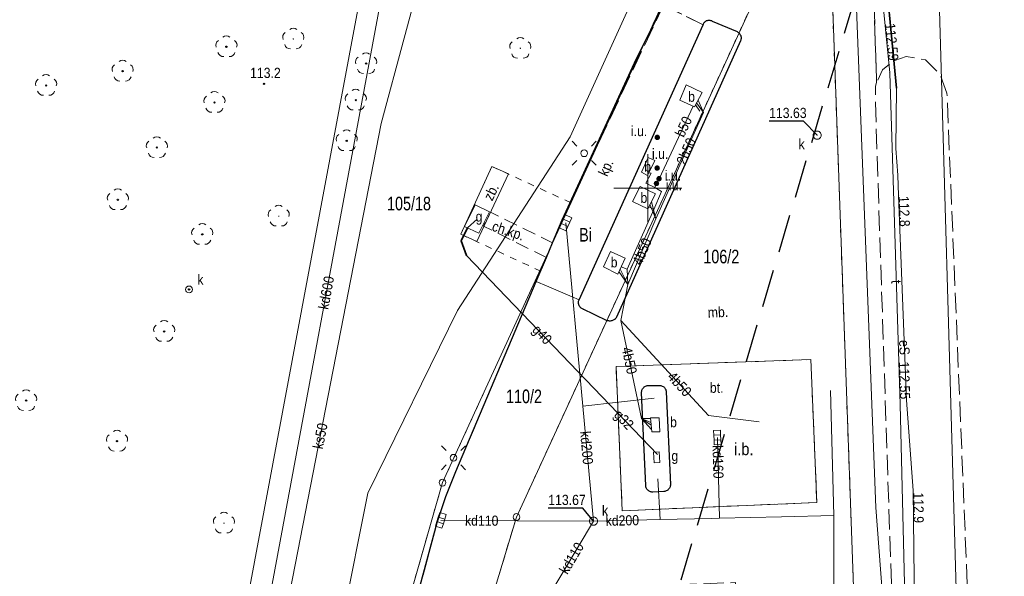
# Model space of a CAD drawing. Header units: metres. Extents: x 6401183 to 6401475, y 5754260 to 5754675.
# Tile 8 of 14: x 6401354 to 6401426, y 5754521 to 5754562. Entities that reach past the tile are written whole.
import ezdxf
from ezdxf.enums import TextEntityAlignment as Align

# ---------------------------------------------------------------- set-up
doc = ezdxf.new("R2010")
doc.units = ezdxf.units.M
for name, pattern in [('0.5_0.5', [1, 0.5, -0.5]), ('1.5_0.5', [2, 1.5, -0.5]), ('2.8_1.4', [4.2, 2.8, -1.4]), ('219-500', [0]), ('mz1.0_0.5', [1.5, 1, -0.5])]:
    doc.linetypes.add(name, pattern=pattern)
doc.layers.get('0').update_dxf_attribs({"color": 2, "lineweight": 5})
doc.styles.get("Standard").update_dxf_attribs({"font": 'Working1250', "width": 0.75})

# ---------------------------------------------------------------- blocks, each defined once
blk = doc.blocks.new('202')
at = {"color": 0, "linetype": 'Continuous', "lineweight": 0}
blk.add_circle((0, 0), 0.25, dxfattribs=at)
blk = doc.blocks.new('OP021')
at = {"linetype": 'Continuous', "lineweight": 13}
h = blk.add_hatch(color=0, dxfattribs=at)
edge = h.paths.add_edge_path()
edge.add_arc((0, 0), 0.05, 0, 360)
at = {"color": 0, "linetype": 'Continuous', "lineweight": 13}
for centre, start, end in [((0, 0.4), 49.272, 130.728), ((-0.38, 0.124), 121.308, 202.548), ((0.38, 0.124), 337.452, 58.692), ((-0.235, -0.324), 193.221, 274.871), ((0.235, -0.324), 265.129, 346.779)]:
    blk.add_arc(centre, 0.4, start, end, dxfattribs=at)
blk = doc.blocks.new('US05')
at = {"color": 0, "linetype": 'Continuous', "lineweight": 13}
for p, q in [((-0.525, -0.25), (-0.525, 0.25)), ((-0.525, 0.25), (-0.175, 0.25)), ((-0.175, -0.25), (-0.175, 0.25)), ((-0.175, 0.25), (0.175, 0.25)), ((0.175, -0.25), (0.175, 0.25)), ((0.175, 0.25), (0.525, 0.25)), ((0.525, -0.25), (0.525, 0.25)), ((-0.525, -0.25), (-0.175, -0.25)), ((-0.175, -0.25), (0.175, -0.25)), ((0.175, -0.25), (0.525, -0.25))]:
    blk.add_line(p, q, dxfattribs=at)
blk = doc.blocks.new('SM01')
at = {"color": 0, "linetype": 'Continuous', "lineweight": 13}
for p, q in [((-0.53, 0.531), (-0.883, 0.884)), ((0.531, 0.531), (0.884, 0.884)), ((-0.53, -0.53), (-0.883, -0.883)), ((0.531, -0.53), (0.884, -0.883))]:
    blk.add_line(p, q, dxfattribs=at)
blk.add_circle((0, 0), 0.25, dxfattribs=at)
blk = doc.blocks.new('PW01')
at = {"linetype": 'Continuous', "lineweight": 13}
h = blk.add_hatch(color=0, dxfattribs=at)
edge = h.paths.add_edge_path()
edge.add_arc((0, 0), 0.045, 0, 360)
blk = doc.blocks.new('US31')
at = {"linetype": 'Continuous', "lineweight": 0}
h = blk.add_hatch(color=0, dxfattribs=at)
edge = h.paths.add_edge_path()
edge.add_arc((0, 0), 0.2, 0, 360)
blk = doc.blocks.new('PIKIETA')
at = {"color": 0}
blk.add_circle((0, 0), 0.045, dxfattribs=at)
blk = doc.blocks.new('US15')
at = {"color": 0, "linetype": 'Continuous', "lineweight": 13}
blk.add_circle((0, 0), 0.25, dxfattribs=at)

msp = doc.modelspace()

# ---------------------------------------------------------------- linework, layer by layer
at = {"layer": '218-kontur użytku gruntowego', "color": 3, "linetype": '0.5_0.5', "lineweight": 18, "flags": 128}
for points in [[(6401413.16, 5754575.47), (6401390.33, 5754525.79)], [(6401406.44, 5754575.28), (6401394.34, 5754548.92)], [(6401415.82, 5754501.48), (6401413.16, 5754575.47)], [(6401388.52, 5754551.59), (6401386.23, 5754546.6)], [(6401394.34, 5754548.92), (6401388.52, 5754551.59)], [(6401386.23, 5754546.6), (6401392.04, 5754543.92)], [(6401392.04, 5754543.92), (6401384.88, 5754528.32)], [(6401384.88, 5754528.32), (6401376.88, 5754500.35)], [(6401390.33, 5754525.79), (6401382.67, 5754500.52)]]:
    msp.add_lwpolyline(points, dxfattribs=at)
at = {"layer": '219-działka ewidencyjna', "color": 7, "linetype": '219-500', "lineweight": 18, "flags": 128}
for points in [[(6401422.9, 5754512.81), (6401421.06, 5754576.75)], [(6401384.88, 5754528.32), (6401406.44, 5754575.28)], [(6401390.33, 5754525.79), (6401413.16, 5754575.47)], [(6401415.82, 5754501.48), (6401413.16, 5754575.47)], [(6401366.84, 5754500.07), (6401380.78, 5754574.58)], [(6401376.88, 5754500.35), (6401384.88, 5754528.32)], [(6401390.33, 5754525.79), (6401382.67, 5754500.52)]]:
    msp.add_lwpolyline(points, dxfattribs=at)
at = {"layer": 'chodnik (powierzchnia)', "color": 7, "linetype": 'mz1.0_0.5', "lineweight": 18, "flags": 128}
msp.add_lwpolyline([(6401392.54, 5754544.89), (6401387.89, 5754547.2), (6401388.41, 5754548.22), (6401392.98, 5754545.97)], close=True, dxfattribs=at)
at = {"layer": 'inna budowla (powierzchnia)', "color": 7, "linetype": 'CONTINUOUS', "lineweight": 18, "flags": 128}
msp.add_lwpolyline([(6401397.66, 5754536.86), (6401411.99, 5754537.38), (6401412.43, 5754526.86), (6401398.11, 5754526.25)], close=True, dxfattribs=at)
at = {"layer": 'jezdnia (powierzchnia)', "color": 7, "linetype": '1.5_0.5', "lineweight": 18, "flags": 128}
msp.add_lwpolyline([(6401474.79, 5754667.945), (6401463.73, 5754665.13), (6401453.1, 5754664.58), (6401445.35, 5754664.14), (6401443.29, 5754663.87), (6401438.58, 5754661.62), (6401435.21, 5754658.25), (6401433.22, 5754654.11), (6401432.79, 5754648.28), (6401435.36, 5754573.16), (6401436.73, 5754539.86), (6401437.61, 5754524.79), (6401440.01, 5754516.49), (6401441.8, 5754509.8), (6401442.02, 5754490.92), (6401441.97, 5754490.19), (6401441.8, 5754487.55), (6401441.28, 5754484.41), (6401440.6, 5754476.91), (6401440.01, 5754471.62), (6401439.24, 5754463.51), (6401439.63, 5754454.78), (6401427.73, 5754453.76), (6401426.58, 5754471.66), (6401425.48, 5754486.71), (6401425.21, 5754490.22), (6401424.8, 5754493.23), (6401423.98, 5754495.59), (6401422.55, 5754497.77), (6401420.95, 5754499.53), (6401418.8, 5754501.29), (6401419.12, 5754513.26), (6401419.93, 5754512.87), (6401420.39, 5754512.73), (6401421, 5754512.71), (6401421.9, 5754512.93), (6401423.11, 5754513.73), (6401423.58, 5754514.63), (6401423.72, 5754515.63), (6401422.01, 5754556.98), (6401421.47, 5754558.41), (6401420.43, 5754559.43), (6401419.01, 5754559.68), (6401418.08, 5754559.36), (6401417.26, 5754558.7), (6401416.83, 5754557.76), (6401416.3, 5754574.66), (6401417.57, 5754577.14), (6401417.84, 5754577.67), (6401418.96, 5754580.47), (6401419.81, 5754583.15), (6401420.28, 5754585.3), (6401420.53, 5754587.74), (6401420.58, 5754588.74), (6401419.63, 5754616.13), (6401418.63, 5754634.01), (6401418.34, 5754647.74), (6401417.91, 5754652.56), (6401418.01, 5754655.94), (6401417.24, 5754659.19), (6401415.85, 5754662.76), (6401414.09, 5754665.44), (6401412.55, 5754667.25), (6401410.31, 5754668.76), (6401405.08, 5754671.65), (6401403.1, 5754672.12), (6401395.22, 5754673.99), (6401394.2, 5754674.23), (6401393, 5754674.27), (6401391.98, 5754674.06), (6401391.02, 5754673.56), (6401390.24, 5754672.76), (6401389.75, 5754672.06), (6401389.36, 5754671.05), (6401388.71, 5754668.74), (6401387.76, 5754664.81), (6401387.04, 5754661.96), (6401386.21, 5754658.93), (6401383.84, 5754653.56), (6401380.22, 5754648.42), (6401345.36, 5754626.86), (6401344.1, 5754625.87), (6401342.51, 5754623.07), (6401341.41, 5754617.59), (6401342.45, 5754612.32), (6401342.45, 5754612.24), (6401344.53, 5754610.22), (6401340.34, 5754604.04), (6401338.84, 5754605.04), (6401333.83, 5754608.39), (6401324.48, 5754614.45), (6401331.1, 5754628.07), (6401334.69, 5754628.32), (6401336.39, 5754628.48), (6401337.14, 5754628.73), (6401346.88, 5754634.77), (6401352.2, 5754638.17), (6401355.07, 5754639.97), (6401371.03, 5754649.96), (6401375.65, 5754652.85), (6401376.05, 5754653.96), (6401374.54, 5754655.51), (6401351.51, 5754660.51), (6401349.85, 5754661.02), (6401348.8, 5754661.79), (6401347.64, 5754662.88), (6401347.07, 5754663.71), (6401346.6, 5754664.51), (6401346.36, 5754665.34), (6401346.24, 5754666.41), (6401346.42, 5754667.55), (6401348.014, 5754674.92)], dxfattribs=at)
at = {"layer": 'krawężnik (linia)', "color": 7, "linetype": 'CONTINUOUS', "lineweight": 25, "flags": 128}
msp.add_lwpolyline([(6401418.34, 5754501.54), (6401417.39, 5754501.88), (6401416.37, 5754502.05), (6401388.17, 5754501.24), (6401386.19, 5754501.44), (6401384.21, 5754501.79), (6401382.25, 5754502.27), (6401378.44, 5754503.46), (6401379.24, 5754506.41), (6401383.07, 5754520.1), (6401384.49, 5754525.38), (6401385.13, 5754527.29), (6401385.86, 5754529.14), (6401391.78, 5754543.12), (6401392.54, 5754544.89), (6401392.98, 5754545.97), (6401393.7, 5754547.66), (6401399.17, 5754559.54), (6401401.14, 5754563.45)], dxfattribs=at)
for points in [[(6401397.01, 5754540.24), (6401395.19, 5754541.1), (6401395.14, 5754541.13), (6401395.09, 5754541.16), (6401395.05, 5754541.2), (6401395.01, 5754541.24), (6401394.98, 5754541.29), (6401394.95, 5754541.34), (6401394.92, 5754541.39), (6401394.91, 5754541.44), (6401394.9, 5754541.5), (6401394.89, 5754541.56), (6401394.89, 5754541.61), (6401394.9, 5754541.67), (6401394.92, 5754541.73), (6401394.94, 5754541.78), (6401404.06, 5754562.02), (6401404.08, 5754562.08), (6401404.11, 5754562.13), (6401404.14, 5754562.18), (6401404.18, 5754562.22), (6401404.22, 5754562.26), (6401404.27, 5754562.29), (6401404.32, 5754562.32), (6401404.38, 5754562.34), (6401404.44, 5754562.35), (6401404.5, 5754562.35), (6401404.55, 5754562.35), (6401404.61, 5754562.34), (6401404.67, 5754562.32), (6401404.72, 5754562.29), (6401406.56, 5754561.51), (6401406.61, 5754561.48), (6401406.66, 5754561.45), (6401406.7, 5754561.41), (6401406.74, 5754561.37), (6401406.77, 5754561.32), (6401406.8, 5754561.27), (6401406.83, 5754561.22), (6401406.84, 5754561.17), (6401406.86, 5754561.11), (6401406.86, 5754561.05), (6401406.86, 5754561), (6401406.85, 5754560.94), (6401406.84, 5754560.88), (6401406.82, 5754560.83), (6401397.69, 5754540.49), (6401397.66, 5754540.44), (6401397.62, 5754540.4), (6401397.58, 5754540.36), (6401397.54, 5754540.33), (6401397.49, 5754540.3), (6401397.44, 5754540.27), (6401397.39, 5754540.25), (6401397.34, 5754540.23), (6401397.29, 5754540.22), (6401397.23, 5754540.21), (6401397.17, 5754540.21), (6401397.12, 5754540.22), (6401397.06, 5754540.23)], [(6401399.54, 5754534.94), (6401399.54, 5754535), (6401399.55, 5754535.06), (6401399.56, 5754535.12), (6401399.58, 5754535.18), (6401399.61, 5754535.23), (6401399.65, 5754535.28), (6401399.69, 5754535.33), (6401399.73, 5754535.37), (6401399.78, 5754535.4), (6401399.83, 5754535.43), (6401399.89, 5754535.45), (6401399.95, 5754535.46), (6401400.01, 5754535.47), (6401400.83, 5754535.48), (6401400.89, 5754535.48), (6401400.95, 5754535.47), (6401401.01, 5754535.45), (6401401.06, 5754535.43), (6401401.12, 5754535.4), (6401401.16, 5754535.37), (6401401.21, 5754535.32), (6401401.25, 5754535.28), (6401401.28, 5754535.23), (6401401.31, 5754535.18), (6401401.33, 5754535.12), (6401401.34, 5754535.06), (6401401.35, 5754535), (6401401.66, 5754528.19), (6401401.66, 5754528.13), (6401401.65, 5754528.07), (6401401.63, 5754528.01), (6401401.61, 5754527.96), (6401401.58, 5754527.91), (6401401.54, 5754527.86), (6401401.5, 5754527.81), (6401401.46, 5754527.77), (6401401.41, 5754527.74), (6401401.35, 5754527.71), (6401401.3, 5754527.69), (6401401.24, 5754527.68), (6401401.18, 5754527.67), (6401400.36, 5754527.63), (6401400.3, 5754527.63), (6401400.25, 5754527.64), (6401400.19, 5754527.65), (6401400.14, 5754527.67), (6401400.09, 5754527.7), (6401400.04, 5754527.73), (6401399.99, 5754527.76), (6401399.96, 5754527.8), (6401399.92, 5754527.85), (6401399.89, 5754527.9), (6401399.87, 5754527.95), (6401399.85, 5754528.01), (6401399.84, 5754528.06), (6401399.84, 5754528.12)]]:
    msp.add_lwpolyline(points, close=True, dxfattribs=at)
at = {"layer": 'Pieczątka na wyrysie', "color": 5, "linetype": '2.8_1.4', "lineweight": 25, "flags": 128}
msp.add_lwpolyline([(6401212.29, 5754481.02), (6401290.61, 5754448.91), (6401365.04, 5754396), (6401425.02, 5754596.73), (6401420.43, 5754615.42), (6401343.88, 5754642.24), (6401314.24, 5754594.61), (6401283.91, 5754596.37), (6401253.92, 5754568.51), (6401242.98, 5754546.63)], close=True, dxfattribs=at)
at = {"layer": 'plac (powierzchnia)', "color": 7, "linetype": '1.5_0.5', "lineweight": 18, "flags": 128}
for points in [[(6401418.8, 5754501.29), (6401418.34, 5754501.54), (6401417.39, 5754501.88), (6401416.37, 5754502.05), (6401388.17, 5754501.24), (6401386.19, 5754501.44), (6401384.21, 5754501.79), (6401382.25, 5754502.27), (6401378.44, 5754503.46), (6401379.24, 5754506.41), (6401393.61, 5754506.96), (6401395.95, 5754507.05), (6401397.45, 5754508.37), (6401407.33, 5754508.73), (6401407.02, 5754517.2), (6401406.6, 5754517.19), (6401406.45, 5754520.97), (6401383.07, 5754520.1), (6401384.49, 5754525.38), (6401385.13, 5754527.29), (6401385.86, 5754529.14), (6401391.78, 5754543.12), (6401394.94, 5754541.78), (6401394.92, 5754541.72), (6401394.9, 5754541.66), (6401394.89, 5754541.6), (6401394.89, 5754541.54), (6401394.9, 5754541.48), (6401394.91, 5754541.42), (6401394.94, 5754541.36), (6401394.96, 5754541.3), (6401395, 5754541.25), (6401395.04, 5754541.21), (6401395.09, 5754541.17), (6401395.14, 5754541.13), (6401395.19, 5754541.1), (6401397.01, 5754540.24), (6401397.07, 5754540.23), (6401397.13, 5754540.22), (6401397.19, 5754540.21), (6401397.25, 5754540.22), (6401397.31, 5754540.22), (6401397.37, 5754540.24), (6401397.42, 5754540.26), (6401397.48, 5754540.29), (6401397.53, 5754540.32), (6401397.57, 5754540.35), (6401397.62, 5754540.4), (6401397.66, 5754540.44), (6401397.69, 5754540.49), (6401406.82, 5754560.83), (6401406.84, 5754560.89), (6401406.85, 5754560.95), (6401406.86, 5754561.01), (6401406.86, 5754561.07), (6401406.85, 5754561.13), (6401406.84, 5754561.19), (6401406.81, 5754561.25), (6401406.79, 5754561.31), (6401406.75, 5754561.36), (6401406.71, 5754561.4), (6401406.66, 5754561.44), (6401406.61, 5754561.48), (6401406.56, 5754561.51), (6401404.72, 5754562.29), (6401404.49, 5754562.35), (6401404.33, 5754562.32), (6401404.14, 5754562.18), (6401404.06, 5754562.02), (6401401.14, 5754563.45), (6401406.88, 5754574.79), (6401411.98, 5754574.23), (6401413.23, 5754574.38), (6401414.34, 5754574.68), (6401415.15, 5754575.08), (6401416.2, 5754575.86), (6401417.03, 5754576.61), (6401417.84, 5754577.67), (6401416.3, 5754574.66), (6401416.83, 5754557.76), (6401416.75, 5754557.51), (6401416.74, 5754556.3), (6401418.11, 5754515.13), (6401418.32, 5754514.31), (6401418.87, 5754513.48), (6401419.12, 5754513.26)], [(6401401.14, 5754563.45), (6401404.06, 5754562.02), (6401394.94, 5754541.78), (6401391.78, 5754543.12), (6401392.54, 5754544.89), (6401392.98, 5754545.97), (6401393.7, 5754547.66)], [(6401397.66, 5754536.86), (6401411.99, 5754537.38), (6401412.43, 5754526.86), (6401398.11, 5754526.25)]]:
    msp.add_lwpolyline(points, close=True, dxfattribs=at)
at = {"layer": 'przewód benzynowy (linia)', "color": 7, "linetype": 'CONTINUOUS', "lineweight": 18, "flags": 128}
for points in [[(6401403.83, 5754555.65), (6401403.51, 5754556.12)], [(6401403.58, 5754556.26), (6401404.08, 5754555.55)], [(6401403.69, 5754556.46), (6401404.08, 5754555.55)], [(6401403.33, 5754556.03), (6401400.82, 5754550.69), (6401400.63, 5754550.34), (6401400.52, 5754550.03), (6401401.01, 5754549.75), (6401400.43, 5754548.43), (6401398.47, 5754544.03), (6401398.53, 5754542.9)], [(6401400.58, 5754547.74), (6401403.4, 5754554.03), (6401404.08, 5754555.55)], [(6401400.52, 5754550.03), (6401399.84, 5754550.36), (6401400.25, 5754551.1), (6401400.06, 5754551.11)], [(6401400.58, 5754547.74), (6401400.26, 5754548.99)], [(6401400.07, 5754548.62), (6401400.43, 5754548.43)], [(6401400.58, 5754547.74), (6401400.15, 5754548.78)], [(6401398.53, 5754542.9), (6401400.58, 5754547.74)], [(6401398.53, 5754542.9), (6401397.87, 5754543.87)], [(6401398.53, 5754542.9), (6401397.95, 5754544.03)], [(6401398.47, 5754544.03), (6401398.03, 5754544.21)], [(6401398.53, 5754542.9), (6401398.01, 5754540.25)], [(6401398.01, 5754540.25), (6401404.46, 5754533.27), (6401408.2, 5754532.79)], [(6401398.01, 5754540.25), (6401399.54, 5754533.05)], [(6401400.2, 5754533.03), (6401399.54, 5754533.05)], [(6401400.22, 5754532.75), (6401399.54, 5754533.05)], [(6401400.24, 5754532.54), (6401399.54, 5754533.05)], [(6401400.26, 5754532.24), (6401399.54, 5754533.05)]]:
    msp.add_lwpolyline(points, dxfattribs=at)
at = {"layer": 'przewód elektroenergetyczny (linia)', "color": 1, "linetype": 'CONTINUOUS', "lineweight": 18, "flags": 128}
msp.add_lwpolyline([(6401416.18, 5754579.36), (6401418.29, 5754557.35), (6401418.25, 5754552.9), (6401418.39, 5754550.94), (6401418.45, 5754549.45), (6401419.03, 5754534.4), (6401419.53, 5754527.73), (6401419.65, 5754516.96), (6401419.69, 5754514.06), (6401420.18, 5754496.3), (6401419.89, 5754494.5), (6401418.75, 5754492.27), (6401418.78, 5754487.06), (6401419.01, 5754483.72), (6401419.94, 5754479.92), (6401420.87, 5754475.37)], dxfattribs=at)
at = {"layer": 'przewód gazowy (linia)', "color": 40, "linetype": 'CONTINUOUS', "lineweight": 18, "flags": 128}
for points in [[(6401400.71, 5754530.39), (6401386.64, 5754545.03), (6401386.26, 5754546.11), (6401386.73, 5754547.07), (6401387.43, 5754547.71)], [(6401387.43, 5754547.71), (6401386.73, 5754547.07), (6401386.26, 5754546.11), (6401386.64, 5754545.03), (6401400.71, 5754530.39)]]:
    msp.add_lwpolyline(points, dxfattribs=at)
at = {"layer": 'przewód kanalizacyjny (linia)', "color": 34, "linetype": 'CONTINUOUS', "lineweight": 18, "flags": 128}
for points in [[(6401406.07, 5754642.45), (6401406.73, 5754642.05), (6401406.75, 5754641.67), (6401397.32, 5754609.56), (6401388.84, 5754586.18), (6401380.37, 5754554.74), (6401371.06, 5754507.04), (6401371.93, 5754506.14), (6401393.67, 5754506.75), (6401394.74, 5754507.36), (6401395.21, 5754508.32), (6401394.37, 5754508.93)], [(6401414.64, 5754584.46), (6401412.34, 5754581.49), (6401407.31, 5754573.74), (6401382.08, 5754573.23), (6401369.59, 5754506.08), (6401380.67, 5754504.57), (6401380.23, 5754502.42)], [(6401393.95, 5754547.44), (6401395.21, 5754533.95), (6401396, 5754525.49), (6401400.9, 5754525.6), (6401404.69, 5754525.69), (6401405.28, 5754525.7), (6401409.83, 5754525.8), (6401413.68, 5754525.89)], [(6401413.43, 5754535.1), (6401413.68, 5754525.89), (6401413.68, 5754516.1), (6401413.68, 5754503.55), (6401409.69, 5754503.81), (6401388.24, 5754505.22), (6401383.75, 5754505.52)], [(6401395.21, 5754533.95), (6401400.47, 5754534.54)], [(6401405.11, 5754531.64), (6401405.28, 5754525.7)], [(6401400.9, 5754525.6), (6401400.73, 5754528.61)], [(6401396, 5754525.49), (6401384.76, 5754525.54)], [(6401396, 5754525.49), (6401392.69, 5754519.93)]]:
    msp.add_lwpolyline(points, dxfattribs=at)
at = {"layer": 'przewód telekomunikacyjny (linia)', "color": 30, "linetype": 'CONTINUOUS', "lineweight": 18, "flags": 128}
for points in [[(6401401.4, 5754498.76), (6401401.37, 5754499.84), (6401406.56, 5754500.07), (6401414.2, 5754498.89), (6401415.83, 5754498.4), (6401416.52, 5754497.42), (6401419.21, 5754495.12), (6401419.46, 5754497.59), (6401418.57, 5754534.08), (6401417.8, 5754558.48), (6401415.62, 5754580.51), (6401414.08, 5754584.66), (6401416.52, 5754593.5), (6401415.41, 5754607.42), (6401414.67, 5754620.67), (6401413.74, 5754646.38), (6401412.17, 5754658.13), (6401411.96, 5754663.17), (6401403.32, 5754670.04), (6401404.097, 5754674.92)], [(6401355.55, 5754432.02), (6401354.63, 5754439.24), (6401358.22, 5754451.59), (6401365.68, 5754469.85), (6401370.96, 5754487.53), (6401372.2, 5754497.77), (6401377.54, 5754518.32), (6401379.38, 5754527.55), (6401385.98, 5754540.99), (6401394.27, 5754553.78), (6401400.3, 5754567.01), (6401411.36, 5754586.32), (6401415.07, 5754607.7), (6401414.37, 5754650.62)]]:
    msp.add_lwpolyline(points, dxfattribs=at)
at = {"layer": 'przewód wodociągowy (linia)', "color": 5, "linetype": 'CONTINUOUS', "lineweight": 18, "flags": 128}
msp.add_lwpolyline([(6401412.3, 5754654.79), (6401413.1, 5754635.55), (6401414.14, 5754606.72), (6401413.38, 5754589.18), (6401415.34, 5754563.22), (6401416.77, 5754526.48), (6401418.35, 5754505.76), (6401417.84, 5754505.19)], dxfattribs=at)
at = {"layer": 'punkt o określonej wysokości (sieć kanalizacyjna)-Atr2', "color": 7, "flags": 128}
for points in [[(6401412.46, 5754553.89), (6401411.45, 5754554.92), (6401408.92, 5754554.92)], [(6401396, 5754525.49), (6401395.2, 5754526.44), (6401392.665, 5754526.44)]]:
    msp.add_lwpolyline(points, dxfattribs=at)
at = {"layer": 'rura ochronna - przewód elektroenergetyczny (linia)', "color": 1, "linetype": 'CONTINUOUS', "lineweight": 35, "flags": 128}
msp.add_lwpolyline([(6401418.29, 5754557.35), (6401416.18, 5754579.36), (6401416.12, 5754580.19)], dxfattribs=at)
at = {"layer": 'rura ochronna - przewód gazowy (linia)', "color": 40, "linetype": 'CONTINUOUS', "lineweight": 35, "flags": 128}
msp.add_lwpolyline([(6401387.43, 5754547.71), (6401386.73, 5754547.07), (6401386.26, 5754546.11), (6401386.64, 5754545.03), (6401400.71, 5754530.39)], dxfattribs=at)
at = {"layer": 'szafa gazowa (powierzchnia)', "color": 7, "linetype": 'CONTINUOUS', "lineweight": 18, "flags": 128}
msp.add_lwpolyline([(6401387.29, 5754548.77), (6401388.35, 5754548.25), (6401387.55, 5754546.67), (6401386.51, 5754547.18)], close=True, dxfattribs=at)
at = {"layer": 'Wstawianie ramki sekcyjnej z opisem', "color": 7, "linetype": 'CONTINUOUS', "lineweight": 13, "flags": 128}
for points in [[(6401400, 5754547.5), (6401400, 5754552.5)], [(6401397.5, 5754550), (6401402.5, 5754550)]]:
    msp.add_lwpolyline(points, dxfattribs=at)
at = {"layer": 'właz - siec benzynowa (powierzchnia)', "color": 7, "linetype": 'CONTINUOUS', "lineweight": 18, "flags": 128}
for points in [[(6401402.34, 5754556.48), (6401402.82, 5754557.6), (6401403.99, 5754557.04), (6401403.44, 5754555.98)], [(6401399.52, 5754551.16), (6401400.01, 5754552.25), (6401400.5, 5754552.02), (6401399.97, 5754550.92)], [(6401398.86, 5754549.01), (6401399.44, 5754550.11), (6401400.55, 5754549.57), (6401400, 5754548.48)], [(6401396.73, 5754544.19), (6401397.25, 5754545.34), (6401398.32, 5754544.83), (6401397.78, 5754543.67)], [(6401400.28, 5754532.06), (6401400.19, 5754533.1), (6401400.83, 5754533.1), (6401400.87, 5754532.07)]]:
    msp.add_lwpolyline(points, close=True, dxfattribs=at)
at = {"layer": 'właz - siec gazowa (powierzchnia)', "color": 7, "linetype": 'CONTINUOUS', "lineweight": 18, "flags": 128}
msp.add_lwpolyline([(6401400.45, 5754529.77), (6401400.42, 5754530.56), (6401400.84, 5754530.58), (6401400.87, 5754529.8)], close=True, dxfattribs=at)
at = {"layer": 'właz - siec kanalizacyjna (powierzchnia)', "color": 7, "linetype": 'CONTINUOUS', "lineweight": 18, "flags": 128}
for points in [[(6401412.76, 5754553.89), (6401412.75, 5754553.83), (6401412.73, 5754553.77), (6401412.7, 5754553.71), (6401412.66, 5754553.67), (6401412.61, 5754553.63), (6401412.55, 5754553.6), (6401412.49, 5754553.59), (6401412.43, 5754553.59), (6401412.37, 5754553.6), (6401412.31, 5754553.63), (6401412.26, 5754553.67), (6401412.22, 5754553.71), (6401412.19, 5754553.77), (6401412.17, 5754553.83), (6401412.16, 5754553.89), (6401412.17, 5754553.95), (6401412.19, 5754554.01), (6401412.22, 5754554.07), (6401412.26, 5754554.11), (6401412.31, 5754554.15), (6401412.37, 5754554.18), (6401412.43, 5754554.19), (6401412.49, 5754554.19), (6401412.55, 5754554.18), (6401412.61, 5754554.15), (6401412.66, 5754554.11), (6401412.7, 5754554.07), (6401412.73, 5754554.01), (6401412.75, 5754553.95)], [(6401396.3, 5754525.49), (6401396.29, 5754525.43), (6401396.27, 5754525.37), (6401396.24, 5754525.31), (6401396.2, 5754525.27), (6401396.15, 5754525.23), (6401396.09, 5754525.2), (6401396.03, 5754525.19), (6401395.97, 5754525.19), (6401395.91, 5754525.2), (6401395.85, 5754525.23), (6401395.8, 5754525.27), (6401395.76, 5754525.31), (6401395.73, 5754525.37), (6401395.71, 5754525.43), (6401395.7, 5754525.49), (6401395.71, 5754525.55), (6401395.73, 5754525.61), (6401395.76, 5754525.67), (6401395.8, 5754525.71), (6401395.85, 5754525.75), (6401395.91, 5754525.78), (6401395.97, 5754525.79), (6401396.03, 5754525.79), (6401396.09, 5754525.78), (6401396.15, 5754525.75), (6401396.2, 5754525.71), (6401396.24, 5754525.67), (6401396.27, 5754525.61), (6401396.29, 5754525.55)]]:
    msp.add_lwpolyline(points, close=True, dxfattribs=at)
at = {"layer": 'zbiornik - przewód gazowy (powierzchnia)', "color": 40, "linetype": 'CONTINUOUS', "lineweight": 18, "flags": 128}
msp.add_lwpolyline([(6401388.52, 5754551.59), (6401389.74, 5754551.04), (6401387.41, 5754546.06), (6401386.23, 5754546.6)], close=True, dxfattribs=at)

# ---------------------------------------------------------------- block references
at = {"layer": '140-Punkty robocze', "color": 7, "linetype": 'CONTINUOUS', "lineweight": 13}
for p in [(6401368.98, 5754560.4), (6401379.26, 5754559.16), (6401361.34, 5754558.6), (6401355.71, 5754557.55), (6401371.74, 5754557.67), (6401368.1, 5754556.3), (6401378.5, 5754556.47), (6401377.83, 5754553.48), (6401363.86, 5754552.98), (6401360.99, 5754549.14), (6401367.2, 5754546.59), (6401366.23, 5754542.54), (6401364.4, 5754539.45), (6401354.24, 5754534.36), (6401360.93, 5754531.37)]:
    msp.add_blockref('PIKIETA', p, dxfattribs=at)
at = {"layer": '202-punkt graniczny', "color": 7, "linetype": 'CONTINUOUS', "lineweight": 18}
for p in [(6401384.88, 5754528.32), (6401390.33, 5754525.79)]:
    msp.add_blockref('202', p, dxfattribs=at)
at = {"layer": 'drzewo liściaste', "color": 94, "linetype": 'CONTINUOUS', "lineweight": 18}
for p in [(6401368.98, 5754560.4), (6401379.26, 5754559.16), (6401361.34, 5754558.6), (6401355.71, 5754557.55), (6401368.1, 5754556.3), (6401378.5, 5754556.47), (6401377.83, 5754553.48), (6401363.86, 5754552.98), (6401360.99, 5754549.14), (6401367.2, 5754546.59), (6401364.4, 5754539.45), (6401354.24, 5754534.36), (6401360.93, 5754531.37)]:
    msp.add_blockref('OP021', p, dxfattribs=at)
at = {"layer": 'drzewo liściaste (punkt)', "color": 94, "linetype": 'CONTINUOUS', "lineweight": 13}
for p in [(6401373.9, 5754560.97), (6401390.61, 5754560.29), (6401372.83, 5754547.93), (6401368.8, 5754525.34)]:
    msp.add_blockref('OP021', p, dxfattribs=at)
at = {"layer": 'inne urządzenie techniczne - siec benzynowa (punkt)', "color": 7, "linetype": 'CONTINUOUS', "lineweight": 13}
for p in [(6401400.69, 5754553.73), (6401400.68, 5754551.47), (6401400.63, 5754550.34), (6401400.82, 5754550.69)]:
    msp.add_blockref('US31', p, dxfattribs=at)
at = {"layer": 'kratka ściekowa (punkt)', "color": 7, "linetype": 'CONTINUOUS', "lineweight": 18}
for p, rotation in [((6401393.95, 5754547.44), 65.282), ((6401405.11, 5754531.64), 92.899), ((6401384.76, 5754525.54), 252.14)]:
    msp.add_blockref('US05', p, dxfattribs=dict(at, rotation=rotation))
at = {"layer": 'latarnia (punkt)', "color": 7, "linetype": 'CONTINUOUS', "lineweight": 18}
for p in [(6401395.31, 5754552.56), (6401385.69, 5754530.15)]:
    msp.add_blockref('SM01', p, dxfattribs=at)
at = {"layer": 'pikieta naturalna', "color": 7, "linetype": 'CONTINUOUS', "lineweight": 13}
msp.add_blockref('PW01', (6401371.74, 5754557.67), dxfattribs=at)
at = {"layer": 'punkt o określonej wysokości (sieć elektroenergetyczna)', "color": 1, "linetype": 'CONTINUOUS', "lineweight": 13}
for p in [(6401418.45, 5754549.45), (6401419.53, 5754527.73)]:
    msp.add_blockref('PW01', p, dxfattribs=at)
at = {"layer": 'punkt o określonej wysokości (sieć kanalizacyjna)', "color": 34, "linetype": 'CONTINUOUS', "lineweight": 13}
for p in [(6401412.46, 5754553.89), (6401396, 5754525.49)]:
    msp.add_blockref('PW01', p, dxfattribs=at)
at = {"layer": 'punkt o określonej wysokości (sieć telekomunikacyjna)', "color": 30, "linetype": 'CONTINUOUS', "lineweight": 13}
for p in [(6401417.8, 5754558.48), (6401418.57, 5754534.08)]:
    msp.add_blockref('PW01', p, dxfattribs=at)
at = {"layer": 'studnia kanalizacyjna', "color": 34, "linetype": 'CONTINUOUS', "lineweight": 18}
msp.add_blockref('US15', (6401366.23, 5754542.54), dxfattribs=at)

# ---------------------------------------------------------------- texts
at = {"layer": '210-oznaczenie konturu użytku gruntowego', "color": 3, "linetype": 'CONTINUOUS', "lineweight": 18, "width": 0.79}
msp.add_text('Bi', height=1, dxfattribs=at).set_placement((6401394.94, 5754546.06))
at = {"layer": '211-numer działki ewidencyjnej', "color": 7, "linetype": 'CONTINUOUS', "lineweight": 18, "width": 0.79}
for s, p in [('105/18', (6401380.8, 5754549.36)), ('110/2', (6401389.56, 5754535.17))]:
    msp.add_text(s, height=1, dxfattribs=at).set_placement(p, align=Align.TOP_LEFT)
msp.add_text('106/2', height=1, dxfattribs=at).set_placement((6401404.08, 5754544.46))
at = {"layer": 'chodnik (powierzchnia)-Atr17', "color": 7, "width": 0.9}
msp.add_text('ch.kp.', height=0.75, rotation=341.672, dxfattribs=at).set_placement((6401388.46, 5754546.88))
at = {"layer": 'inna budowla (powierzchnia)-Atr17', "color": 7, "width": 0.9}
msp.add_text('i.b.', height=0.9, dxfattribs=at).set_placement((6401406.33, 5754530.34))
at = {"layer": 'inne urządzenie techniczne - siec benzynowa (punkt)-Atr17', "color": 7, "width": 0.9}
for p in [(6401398.75, 5754553.82), (6401400.3, 5754552.15), (6401401.24, 5754550.55), (6401401.31, 5754549.84)]:
    msp.add_text('i.u.', height=0.75, dxfattribs=at).set_placement(p)
at = {"layer": 'pikieta naturalna-Atr2', "color": 7, "width": 0.9}
msp.add_text('113.2', height=0.75, dxfattribs=at).set_placement((6401370.72, 5754558.1))
at = {"layer": 'plac (powierzchnia)-Atr17', "color": 7, "width": 0.9}
for s, rotation, p in [('kp.', 65.714, (6401397, 5754550.8)), ('mb.', 2.468, (6401404.42, 5754540.46))]:
    msp.add_text(s, height=0.75, rotation=rotation, dxfattribs=at).set_placement(p)
msp.add_text('bt.', height=0.75, dxfattribs=at).set_placement((6401404.56, 5754534.93))
at = {"layer": 'przewód benzynowy (linia)-Atr1', "color": 7, "width": 0.9}
for s, rotation, p in [('b50', 64.824, (6401402.3, 5754553.84)), ('2b50', 65.852, (6401402.4, 5754551.79)), ('4b50', 67.045, (6401399.17, 5754544.41)), ('4b50', 281.997, (6401398.43, 5754538.29)), ('4b50', 312.74, (6401401.65, 5754536.31))]:
    msp.add_text(s, height=0.75, rotation=rotation, dxfattribs=at).set_placement(p, align=Align.MIDDLE_LEFT)
at = {"layer": 'przewód elektroenergetyczny (linia)-Atr1', "color": 1, "width": 0.9}
msp.add_text('eS', height=0.75, rotation=272.207, dxfattribs=at).set_placement((6401418.86, 5754538.82), align=Align.MIDDLE_LEFT)
at = {"layer": 'przewód gazowy (linia)-Atr1', "color": 7, "width": 0.9}
for s, p in [('g40', (6401391.7, 5754539.76)), ('g32', (6401397.72, 5754533.5))]:
    msp.add_text(s, height=0.75, rotation=313.862, dxfattribs=at).set_placement(p, align=Align.MIDDLE_LEFT)
at = {"layer": 'przewód kanalizacyjny (linia)-Atr1', "color": 34, "width": 0.9}
for s, rotation, p in [('kd600', 79.463, (6401376.1, 5754541.09)), ('ks50', 78.955, (6401375.7, 5754530.82)), ('kd200', 275.334, (6401395.38, 5754532.11)), ('kd160', 271.639, (6401405.13, 5754531.08)), ('kd110', 359.745, (6401386.54, 5754525.53)), ('kd200', 1.286, (6401396.89, 5754525.51)), ('kd110', 59.234, (6401393.75, 5754521.71))]:
    msp.add_text(s, height=0.75, rotation=rotation, dxfattribs=at).set_placement(p, align=Align.MIDDLE_LEFT)
at = {"layer": 'przewód telekomunikacyjny (linia)-Atr1', "color": 30, "width": 0.9}
msp.add_text('t', height=0.75, rotation=271.807, dxfattribs=at).set_placement((6401418.28, 5754543.23), align=Align.MIDDLE_LEFT)
at = {"layer": 'punkt o określonej wysokości (sieć elektroenergetyczna)-Atr2', "color": 1, "width": 0.9}
for s, rotation, p in [('112.8', 272.207, (6401418.45, 5754549.4)), ('112.9', 270.638, (6401419.53, 5754527.6))]:
    msp.add_text(s, height=0.75, rotation=rotation, dxfattribs=at).set_placement(p)
at = {"layer": 'punkt o określonej wysokości (sieć kanalizacyjna)-Atr2', "color": 34, "width": 0.9}
for s, p in [('113.63', (6401408.92, 5754554.928)), ('113.67', (6401392.665, 5754526.448))]:
    msp.add_text(s, height=0.75, dxfattribs=at).set_placement(p, align=Align.BOTTOM_LEFT)
at = {"layer": 'punkt o określonej wysokości (sieć telekomunikacyjna)-Atr2', "color": 30, "width": 0.9}
for s, rotation, p in [('112.59', 275.651, (6401417.44, 5754562.09)), ('112.55', 271.807, (6401418.47, 5754537.21))]:
    msp.add_text(s, height=0.75, rotation=rotation, dxfattribs=at).set_placement(p)
at = {"layer": 'studnia kanalizacyjna-Atr17', "color": 34, "width": 0.9}
msp.add_text('k', height=0.75, dxfattribs=at).set_placement((6401366.84, 5754542.89))
at = {"layer": 'szafa gazowa (powierzchnia)-Atr17', "color": 7, "width": 0.9}
msp.add_text('g', height=0.75, dxfattribs=at).set_placement((6401387.32, 5754547.53))
at = {"layer": 'właz - siec benzynowa (powierzchnia)-Atr17', "color": 7, "width": 0.9}
for p in [(6401402.96, 5754556.35), (6401399.73, 5754551.2), (6401399.45, 5754548.91), (6401397.26, 5754544.16), (6401401.63, 5754532.4)]:
    msp.add_text('b', height=0.75, dxfattribs=at).set_placement(p)
at = {"layer": 'właz - siec gazowa (powierzchnia)-Atr17', "color": 7, "width": 0.9}
msp.add_text('g', height=0.75, dxfattribs=at).set_placement((6401401.73, 5754529.92))
at = {"layer": 'właz - siec kanalizacyjna (powierzchnia)-Atr17', "color": 7, "width": 0.9}
for p in [(6401411.09, 5754552.86), (6401396.62, 5754525.89)]:
    msp.add_text('k', height=0.75, dxfattribs=at).set_placement(p)
at = {"layer": 'zbiornik - przewód gazowy (powierzchnia)-Atr17', "color": 40, "width": 0.9}
msp.add_text('zb.', height=0.75, rotation=64.081, dxfattribs=at).set_placement((6401388.54, 5754549))

doc.saveas('drawing.dxf')
